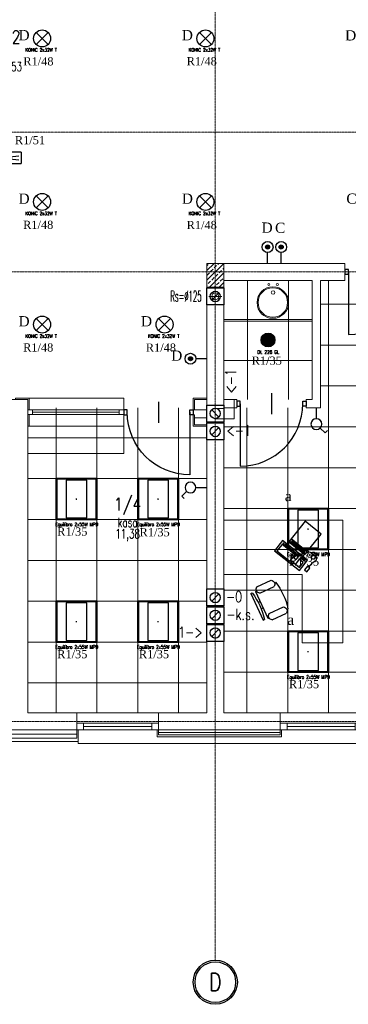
# Model space of a CAD drawing. Header units: centimetres. Extents: x 88729 to 133553, y -16225 to 14174.
# Tile 67 of 231: x 90571 to 91054, y -9853 to -8408. Entities that reach past the tile are written whole.
import ezdxf
from ezdxf.enums import TextEntityAlignment as Align

# ---------------------------------------------------------------- set-up
doc = ezdxf.new("R2010")
doc.units = ezdxf.units.CM
doc.linetypes.add('ACAD_ISO04W100', pattern=[30.5, 24, -3, 0.5, -3])
doc.linetypes.add('CENTER2', pattern=[1.125, 0.75, -0.125, 0.125, -0.125])
for name, color, linetype in [('0-BLOKI', 252, 'Continuous'), ('A-MEBLE', 252, 'Continuous'), ('A-OS', 252, 'CENTER2'), ('A-rdzenie zelbetowe', 252, 'Continuous'), ('A-SCIANY', 252, 'Continuous'), ('A-SUFITY', 252, 'Continuous'), ('A-WID', 252, 'Continuous'), ('B-IWE', 252, 'Continuous'), ('B-IWE-KAN', 252, 'Continuous'), ('E_Istn', 170, 'Continuous'), ('E_opisy siły', 5, 'Continuous'), ('E_oswietlenie-opis2', 1, 'Continuous'), ('E_PODKLAD', 7, 'Continuous'), ('E_siła', 5, 'Continuous'), ('koncepcja', 252, 'Continuous'), ('mat', 252, 'Continuous'), ('R-MET-DRZ', 252, 'Continuous'), ('R-MET-IWE', 252, 'Continuous'), ('R-MET-POM-OPIS', 252, 'Continuous'), ('R-MET-POM-OPIS-NR', 252, 'Continuous'), ('R-MET-POM-OPIS-POM', 252, 'Continuous'), ('RLX_L_9242650+6100', 3, 'Continuous'), ('rz_wentylacja', 252, 'Continuous'), ('S-DRZ-', 252, 'Continuous'), ('S-DRZ-O', 252, 'Continuous'), ('S-DRZ-SKRZYD', 252, 'Continuous'), ('S-DRZ-WEGAR', 252, 'Continuous')]:
    doc.layers.add(name, color=color, linetype=linetype)
for name, color, linetype, lineweight in [('0-MEBLE I ARMATURA', 252, 'Continuous', 5), ('A-SLUSARKA', 252, 'Continuous', 13), ('B-IWE-KS', 252, 'Continuous', 20), ('E_Istn_pozostaje', 132, 'Continuous', 25), ('PR_izolacja', 252, 'Continuous', 20), ('rz_zelbet', 252, 'Continuous', 20)]:
    doc.layers.add(name, color=color, linetype=linetype, lineweight=lineweight)
doc.styles.add('MET_POM', font='simplex.shx')
doc.styles.add('MM_050', font='romans.shx', dxfattribs={"width": 0.8, "height": 16})
doc.styles.add('old', font='BOOKOS.TTF')
doc.styles.add('ROMANS', font='ROMANS.SHX', dxfattribs={"width": 0.6})
doc.styles.get("Standard").update_dxf_attribs({"font": 'txt.shx'})
doc.linetypes.add('BATTING', pattern='A,0.00254,-2.54,[134,LTYPESHP.SHX,S=2.54,R=0,X=-2.54,Y=0],-5.08,[134,LTYPESHP.SHX,S=2.54,R=180,X=2.54,Y=0],-2.54', length=10.16254)

# ---------------------------------------------------------------- blocks, each defined once
blk = doc.blocks.new('RLX__0058834')
at = {"ltscale": 0.1}
for p, q in [((30, 30), (-30, 30)), ((-30, -30), (-30, 30)), ((30, 30), (30, -30)), ((-0.6, 0), (0, 0)), ((0, -0.6), (0, 0.6)), ((0, 0), (0.6, 0)), ((-30, -30), (30, -30))]:
    blk.add_line(p, q, dxfattribs=at)
for points in [[(-29, -29), (29, -29), (29, 29), (-29, 29)], [(-15, -27.5), (15, -27.5), (15, 27.5), (-15, 27.5)]]:
    blk.add_lwpolyline(points, close=True, dxfattribs=at)
at = {"ltscale": 0.1, "insert": (-31.1, -34.7), "char_height": 5, "width": 78.549, "attachment_point": 1, "style": 'MM_050'}
blk.add_mtext('Equilibro 2x55W MPD', dxfattribs=at)
at = {"ltscale": 0.1, "flags": 9}
blk.add_attdef('RLXLUM', (0, 0), '', height=0.1, dxfattribs=at)
blk = doc.blocks.new('RLX_DL_226_GL')
at = {"ltscale": 0.1}
h = blk.add_hatch(dxfattribs=at)
h.set_pattern_fill('ANSI37', color=256, scale=5, style=0)
h.set_pattern_definition([(45, (0, 0), (-0.441942, 0.441942), []), (135, (0, 0), (-0.441942, -0.441942), [])])
h.paths.add_polyline_path([(-9, 0, 1), (9, 0, 1)])
h.paths.add_polyline_path([(0, 0), (0.6, 0), (0.6, 0.1), (0, 0.1)], flags=24)
for p, q in [((-0.2, 0), (0, 0)), ((0, -0.2), (0, 0.2)), ((0, 0), (0.2, 0))]:
    blk.add_line(p, q, dxfattribs=at)
for radius in [10.2, 9.05]:
    blk.add_circle((0, 0), radius, dxfattribs=at)
at = {"ltscale": 0.1, "insert": (-15.6, -15.2), "char_height": 5, "width": 37.603, "attachment_point": 1, "style": 'MM_050'}
blk.add_mtext('DL 226 GL', dxfattribs=at)
at = {"ltscale": 0.1, "flags": 9}
blk.add_attdef('RLXLUM', (0, 0), '', height=0.1, dxfattribs=at)
blk = doc.blocks.new('E_łącznik jednobiegunowy IP20')
at = {"linetype": 'Continuous', "ltscale": 0.5}
for p, q in [((5.7, 29.7), (12.7, 36.7)), ((16.3, 33.2), (12.7, 36.7)), ((0, 16), (0, 0))]:
    blk.add_line(p, q, dxfattribs=at)
blk.add_circle((0, 24), 8, dxfattribs=at)
at = {"linetype": 'Continuous', "ltscale": 0.5, "style": 'old', "flags": 4}
blk.add_attdef('OBWÓD', (12.7, 36.7), '', height=12, dxfattribs=at)
blk = doc.blocks.new('E_łącznik bistabilny IP20')
at = {"linetype": 'Continuous', "ltscale": 0.5}
blk.add_hatch(color=256, dxfattribs=at).paths.add_polyline_path([(-3, 24, 1), (3, 24, 1)])
blk.add_line((0, 0), (0, 16), dxfattribs=at)
for radius in [8, 3]:
    blk.add_circle((0, 24), radius, dxfattribs=at)
at = {"linetype": 'Continuous', "ltscale": 0.5, "style": 'old', "flags": 4}
blk.add_attdef('OBWÓD', (5.9, 29.4), '', height=12, dxfattribs=at)
blk = doc.blocks.new('E_opis siły')
at = {"layer": 'E_siła', "linetype": 'Continuous', "ltscale": 0.5, "style": 'old', "flags": 4}
blk.add_attdef('OBWÓD', (0, 0), '', height=12, dxfattribs=at)
blk = doc.blocks.new('E_piktogramowa ex')
at = {"linetype": 'Continuous', "ltscale": 0.5}
for p, q in [((33.5, 8.4), (-33.5, 8.4)), ((-33.5, -8.2), (-33.5, 8.4)), ((30.1, 3.3), (-30.1, -3.3)), ((-30.1, 3.3), (30.1, -3.3)), ((33.5, -8.2), (33.5, 8.4)), ((-33.5, -8.2), (33.5, -8.2))]:
    blk.add_line(p, q, dxfattribs=at)
at = {"linetype": 'Continuous', "ltscale": 0.5, "style": 'old', "flags": 4}
for tag, p in [('ROZDZ.', (-79.2, -25.6)), ('AWARYJNA', (17.5, -25))]:
    blk.add_attdef(tag, p, '', height=12, dxfattribs=at)
blk = doc.blocks.new('D90-L-DL')
at = {"layer": 'S-DRZ-'}
blk.add_arc((-45, 0), 90, 270, 0, dxfattribs=at)
at = {"layer": 'S-DRZ-O'}
blk.add_line((0, 15.1), (0, -15.1), dxfattribs=at)
at = {"layer": 'S-DRZ-SKRZYD'}
blk.add_line((-45, 0), (-45, -90), dxfattribs=at)
at = {"layer": 'S-DRZ-WEGAR'}
for points in [[(-50, -3.5), (-45, -3.5), (-45, 3.5), (-50, 3.5)], [(45, 3.5), (50, 3.5), (50, -3.5), (45, -3.5)]]:
    blk.add_lwpolyline(points, close=True, dxfattribs=at)
blk = doc.blocks.new('A$C491C138A')
at = {"layer": '0-MEBLE I ARMATURA'}
for centre, radius in [((23.2, 23.2), 23.2), ((23.2, 23.2), 21.6), ((49.6, 29), 1.62), ((37.9, 22.8), 2.64), ((49.6, 16.7), 1.62)]:
    blk.add_circle(centre, radius, dxfattribs=at)
blk = doc.blocks.new('KRZESŁO')
for p, q in [((-26.6, 30.4), (-26.6, 7.1)), ((-21.6, 42.8), (-21.6, 40.3)), ((-21.6, 42.8), (21.6, 42.8)), ((-21.6, 35.2), (21.6, 35.2)), ((-21.6, 35.2), (-21.6, 33.2)), ((-16.6, 30.4), (-16.6, 7.1)), ((-5.1, 38.4), (-5.1, 35.2)), ((5.1, 38.4), (5.1, 35.2)), ((16.6, 30.4), (16.6, 7.1)), ((21.6, 42.8), (21.6, 40.3)), ((21.6, 35.2), (21.6, 33.2)), ((26.6, 30.4), (26.6, 7.1)), ((-21.6, 4.4), (-21.6, 2.5)), ((21.6, 4.4), (21.6, 2.5))]:
    blk.add_line(p, q)
for centre, radius, start, end in [((-21.6, 27.3), 5.9, 32.1293, 147.8707), ((0, 149.9), 111.7, 258.8522, 281.1478), ((21.6, 27.3), 5.9, 32.1293, 147.8707), ((-21.6, 10.3), 5.9, 212.1293, 327.8707), ((0, 93.2), 93.2, 256.6128, 283.3872), ((21.6, 10.3), 5.9, 212.1293, 327.8707)]:
    blk.add_arc(centre, radius, start, end)
blk = doc.blocks.new('OSKA_D')
at = {"linetype": 'Continuous'}
for radius in [25, 23]:
    blk.add_circle((0, -25), radius, dxfattribs=at)
at = {"style": 'ROMANS', "width": 0.8, "flags": 4}
blk.add_attdef('OS', text='', height=20, dxfattribs=at).set_placement((0, -25), align=Align.MIDDLE_CENTER)
blk = doc.blocks.new('MPOM0239')
at = {"layer": 'R-MET-POM-OPIS', "style": 'MET_POM', "width": 0.7}
for tag, p in [('POS', (0, -0.225)), ('ARE', (0, -0.49))]:
    blk.add_attdef(tag, text='', height=0.2, dxfattribs=at).set_placement(p, align=Align.CENTER)
at = {"layer": 'R-MET-POM-OPIS', "style": 'MET_POM', "width": 0.7, "flags": 1}
blk.add_attdef('UNI', (0.246, -0.49), '', height=0.2, dxfattribs=at)
at = {"layer": 'R-MET-POM-OPIS-NR', "style": 'MET_POM', "width": 0.8}
blk.add_attdef('NR', text='', height=0.2, dxfattribs=at).set_placement((-0.003, 0.269), align=Align.CENTER)
at = {"layer": 'R-MET-POM-OPIS-POM', "style": 'MET_POM', "width": 0.7}
blk.add_attdef('POM', text='', height=0.2, dxfattribs=at).set_placement((0, 0.022), align=Align.CENTER)
blk = doc.blocks.new('kom')
at = {"layer": '0-BLOKI', "linetype": 'Continuous'}
for p, q in [((0, 0), (0, -35)), ((27.5, 0), (0, 0)), ((27.5, -35), (27.5, 0)), ((35, -38.75), (-7.5, -38.75)), ((-7.5, -38.75), (-7.5, -56.25)), ((27.5, -30), (0, -30)), ((27.5, -33.75), (0, -33.75)), ((0, -35), (27.5, -35)), ((2.5, -31.25), (2.5, -32.5)), ((25, -31.25), (2.5, -31.25)), ((2.5, -32.5), (25, -32.5)), ((25, -32.5), (25, -31.25)), ((35, -56.25), (35, -38.75)), ((-4.75005, -40.5), (-4.75005, -41.875)), ((-3.37495, -40.5), (-4.75005, -40.5)), ((-4.75005, -41.875), (-3.37495, -41.875)), ((17.25005, -43.25), (-4.75005, -43.25)), ((-4.75005, -43.25), (-4.75005, -54.25)), ((-3.37495, -41.875), (-3.37495, -40.5)), ((-1.999975, -40.5), (-1.999975, -41.875)), ((3.50005, -40.5), (-1.999975, -40.5)), ((-1.999975, -41.875), (3.50005, -41.875)), ((3.50005, -41.875), (3.50005, -40.5)), ((4.875025, -40.5), (4.875025, -41.875)), ((10.37505, -40.5), (4.875025, -40.5)), ((4.875025, -41.875), (10.37505, -41.875)), ((10.37505, -41.875), (10.37505, -40.5)), ((11.750025, -40.5), (11.750025, -41.875)), ((17.25005, -40.5), (11.750025, -40.5)), ((11.750025, -41.875), (17.25005, -41.875)), ((17.25005, -41.875), (17.25005, -40.5)), ((17.25005, -54.25), (17.25005, -43.25)), ((18.625025, -40.5), (18.625025, -41.875)), ((22.74995, -40.5), (18.625025, -40.5)), ((18.625025, -41.875), (22.74995, -41.875)), ((18.625025, -43.25), (18.625025, -47.375)), ((22.74995, -43.25), (18.625025, -43.25)), ((18.625025, -47.375), (22.74995, -47.375)), ((20, -51.5), (20, -52.875)), ((21.374975, -51.5), (20, -51.5)), ((21.374975, -52.875), (21.374975, -51.5)), ((22.74995, -41.875), (22.74995, -40.5)), ((22.74995, -47.375), (22.74995, -43.25)), ((25.500025, -40.5), (25.500025, -41.875)), ((32.375025, -40.5), (25.500025, -40.5)), ((25.500025, -41.875), (32.375025, -41.875)), ((25.500025, -44.625), (25.500025, -52.875)), ((32.375025, -44.625), (25.500025, -44.625)), ((32.375025, -41.875), (32.375025, -40.5)), ((32.375025, -52.875), (32.375025, -44.625)), ((40, -45), (40, -51.25)), ((43.75, -45), (40, -45)), ((40, -51.25), (43.75, -51.25)), ((43.75, -51.25), (43.75, -45)), ((-7.5, -56.25), (35, -56.25)), ((-4.75005, -54.25), (17.25005, -54.25)), ((18.625025, -52.875), (18.625025, -54.25)), ((20, -52.875), (18.625025, -52.875)), ((18.625025, -54.25), (22.74995, -54.25)), ((22.74995, -52.875), (21.374975, -52.875)), ((22.74995, -54.25), (22.74995, -52.875)), ((25.500025, -52.875), (32.375025, -52.875))]:
    blk.add_line(p, q, dxfattribs=at)
for centre, radius, start, end in [((27.810975, -20.465), 8.290617, 267.8504, 315.7529), ((36.91605, -29.334), 4.41988, 314.2465, 135.7529), ((38.149725, -30.60025), 2.65192, 135.7544, 314.2461), ((39.53415, -31.94875), 4.584495, 336.866, 135.754), ((65.9375, -43.22925), 24.127572, 156.8664, 184.209)]:
    blk.add_arc(centre, radius, start, end, dxfattribs=at)
blk = doc.blocks.new('IWE0W')
at = {"layer": 'B-IWE-KAN'}
blk.add_lwpolyline([(0.854, 0.854, -1), (0.146, 0.146), (0.854, 0.854, 1), (0.146, 0.146)], format="xyb", dxfattribs=at)
blk = doc.blocks.new('IWE0W011')
at = {"layer": 'B-IWE'}
blk.add_lwpolyline([(0, 0), (25, 0), (25, 25), (0, 25), (0, 0)], dxfattribs=at)
at = {"xscale": 15, "yscale": 15, "zscale": 15}
blk.add_blockref('IWE0W', (5, 5), dxfattribs=at)
at = {"layer": 'R-MET-IWE', "width": 0.75}
blk.add_attdef('NR', text='', height=9.5, dxfattribs=at).set_placement((12.5, 37), align=Align.MIDDLE)
blk = doc.blocks.new('IWE-KS')
at = {"layer": 'B-IWE-KS'}
for p, q in [((9.7, 0), (-9.7, 0)), ((0, -9.7), (0, 9.7))]:
    blk.add_line(p, q, dxfattribs=at)
blk.add_circle((0, 0), 5, dxfattribs=at)
at = {"layer": 'R-MET-IWE', "oblique": -180, "text_generation_flag": 6, "width": 0.464286}
blk.add_attdef('NR', text='', height=14.1, rotation=180, dxfattribs=at).set_placement((19.9, -0.1), align=Align.MIDDLE)
blk = doc.blocks.new('A$Ce817dbbb')
at = {"layer": 'rz_zelbet', "lineweight": 9, "ltscale": 0.1}
h = blk.add_hatch(dxfattribs=at)
h.set_pattern_fill('ANSI33', color=252, scale=40, style=0)
h.set_pattern_definition([(45, (-34168.379, 15027.049), (-7.0710678, 7.0710678), []), (45, (-34161.308, 15027.049), (-7.0710678, 7.0710678), [5, -2.5])])
h.paths.add_polyline_path([(-555.9, -19231), (-530.9, -19231), (-530.9, -19266), (-555.9, -19266)])
at = {"layer": 'A-MEBLE', "color": 252, "lineweight": 9}
for p, q in [((-530.9, -19316), (-400.9, -19316)), ((-818.9, -19443), (-818.9, -19510)), ((-677.9, -19446), (-818.9, -19446)), ((-355.9, -19608), (-530.9, -19608)), ((-355.9, -19608), (-355.9, -19788)), ((-415.9, -19688), (-530.9, -19688)), ((-415.9, -19688), (-415.9, -19788)), ((-355.9, -19788), (-415.9, -19788))]:
    blk.add_line(p, q, dxfattribs=at)
at = {"layer": 'A-OS', "color": 252, "lineweight": 9, "ltscale": 2}
for p, q in [((-543.4, -20253.8), (-543.4, -16367.8)), ((-2608.2, -19038.5), (3323.9, -19038.5)), ((-2608.2, -19243.5), (3323.9, -19243.5)), ((-2608.2, -19903.5), (3323.9, -19903.5))]:
    blk.add_line(p, q, dxfattribs=at)
at = {"layer": 'A-rdzenie zelbetowe', "color": 252, "lineweight": 9, "ltscale": 0.1}
blk.add_lwpolyline([(-555.9, -19231), (-530.9, -19231), (-530.9, -19266), (-555.9, -19266)], close=True, dxfattribs=at)
at = {"layer": 'A-SCIANY', "color": 252, "lineweight": 9, "ltscale": 3}
for p, q in [((-555.9, -19446), (-555.9, -19231)), ((-352.9, -19231), (-555.9, -19231)), ((-352.9, -19231), (-352.9, -19256)), ((-530.9, -19256), (-400.9, -19256)), ((-530.9, -19431), (-530.9, -19256)), ((-400.9, -19431), (-400.9, -19256)), ((-388.9, -19256), (-352.9, -19256)), ((-388.9, -19443), (-388.9, -19256)), ((-818.9, -19431), (-1110.9, -19431)), ((-818.9, -19443), (-818.9, -19431)), ((-530.9, -19431), (-511.9, -19431)), ((-511.9, -19443), (-511.9, -19431)), ((-409.9, -19431), (-400.9, -19431)), ((-409.9, -19443), (-409.9, -19431)), ((-818.9, -19443), (-818.9, -19891)), ((-575.9, -19446), (-575.9, -19458)), ((-575.9, -19446), (-555.9, -19446)), ((-555.9, -19891), (-555.9, -19443)), ((-530.9, -19891), (-530.9, -19443)), ((-530.9, -19443), (-511.9, -19443)), ((-409.9, -19443), (-388.9, -19443)), ((-573.9, -19458), (-555.9, -19458)), ((-818.9, -19891), (-746.9, -19891)), ((-746.9, -19916), (-746.9, -19891)), ((-555.9, -19891), (-626.9, -19891)), ((-626.9, -19916), (-626.9, -19891)), ((-530.9, -19891), (-447.9, -19891)), ((-447.9, -19916), (-447.9, -19891)), ((-744.9, -19933), (-744.9, -19916)), ((-628.9, -19926), (-628.9, -19916)), ((-445.9, -19926), (-445.9, -19916)), ((-744.9, -19933), (-1152.9, -19933)), ((-445.9, -19926), (-628.9, -19926))]:
    blk.add_line(p, q, dxfattribs=at)
at = {"layer": 'A-SLUSARKA', "color": 252, "lineweight": 9}
for points in [[(-677.9, -19453), (-818.9, -19453), (-818.9, -19446), (-677.9, -19446), (-677.9, -19453), (-684.9, -19453), (-684.9, -19446), (-811.9, -19446), (-811.9, -19453), (-811.9, -19449.5), (-684.9, -19449.5), (-684.9, -19449.5), (-684.9, -19449.5), (-684.9, -19449.5)], [(-746.9, -19906), (-626.9, -19906), (-626.9, -19916), (-746.9, -19916), (-746.9, -19906), (-736.9, -19906), (-736.9, -19916), (-636.9, -19916), (-636.9, -19906), (-636.9, -19911), (-736.9, -19911), (-736.9, -19911), (-736.9, -19911), (-736.9, -19911)], [(-447.9, -19906), (-327.9, -19906), (-327.9, -19916), (-447.9, -19916), (-447.9, -19906), (-437.9, -19906), (-437.9, -19916), (-337.9, -19916), (-337.9, -19906), (-337.9, -19911), (-437.9, -19911), (-437.9, -19911), (-437.9, -19911), (-437.9, -19911)]]:
    blk.add_lwpolyline(points, dxfattribs=at)
at = {"layer": 'A-SUFITY', "lineweight": 0, "ltscale": 0.1}
for p, q in [((-495.9, -19431), (-495.9, -19256)), ((-435.9, -19431), (-435.9, -19256)), ((-376.9, -19256), (-376.9, -19891)), ((-376.9, -19256), (-376.9, -19891)), ((-388.9, -19291), (-102.9, -19291)), ((-400.9, -19313.5), (-530.9, -19313.5)), ((-388.9, -19351), (-102.9, -19351)), ((-400.9, -19373.5), (-530.9, -19373.5)), ((-388.9, -19411), (-102.9, -19411)), ((-777.4, -19443), (-777.4, -19891)), ((-717.4, -19443), (-717.4, -19891)), ((-657.4, -19443), (-657.4, -19891)), ((-597.4, -19443), (-597.4, -19891)), ((-496.9, -19443), (-496.9, -19891)), ((-436.9, -19443), (-436.9, -19891)), ((-530.9, -19471), (-102.9, -19471)), ((-818.9, -19487), (-555.9, -19487)), ((-530.9, -19531), (-102.9, -19531)), ((-818.9, -19547), (-555.9, -19547)), ((-530.9, -19591), (-102.9, -19591)), ((-818.9, -19607), (-555.9, -19607)), ((-530.9, -19651), (-102.9, -19651)), ((-818.9, -19667), (-555.9, -19667)), ((-530.9, -19711), (-102.9, -19711)), ((-818.9, -19727), (-555.9, -19727)), ((-530.9, -19771), (-102.9, -19771)), ((-818.9, -19787), (-555.9, -19787)), ((-530.9, -19831), (-102.9, -19831)), ((-818.9, -19847), (-555.9, -19847))]:
    blk.add_line(p, q, dxfattribs=at)
at = {"layer": 'A-WID', "color": 252, "lineweight": 9}
for p, q in [((-677.9, -19429), (-816.9, -19429)), ((-677.9, -19429), (-677.9, -19510)), ((-816.9, -19470), (-677.9, -19470)), ((-677.9, -19510), (-818.9, -19510)), ((-746.9, -19891), (-626.9, -19891)), ((-447.9, -19891), (-327.9, -19891)), ((-744.9, -19933), (-744.9, -19936)), ((1270.1, -19936), (-744.9, -19936))]:
    blk.add_line(p, q, dxfattribs=at)
for points in [[(-816.9, -19446), (-816.9, -19429), (-836.9, -19429), (-836.9, -19431)], [(-575.9, -19446), (-575.9, -19429), (-555.9, -19429), (-555.9, -19431)], [(-573.9, -19446), (-573.9, -19431), (-555.9, -19431)], [(-816.9, -19453), (-816.9, -19470), (-818.9, -19470)], [(-575.9, -19453), (-575.9, -19470), (-555.9, -19470), (-555.9, -19468)], [(-573.9, -19458), (-573.9, -19468), (-555.9, -19468)]]:
    blk.add_lwpolyline(points, dxfattribs=at)
at = {"layer": 'mat', "color": 252, "lineweight": 9, "ltscale": 0.1}
for p, q in [((-575.9, -19453.2), (-573.9, -19453.2)), ((-573.9, -19453.2), (-573.9, -19458))]:
    blk.add_line(p, q, dxfattribs=at)
at = {"layer": 'mat', "color": 252, "lineweight": 9}
for p, q in [((-746.9, -19928), (-746.9, -19916)), ((-626.9, -19923), (-626.9, -19916)), ((-447.9, -19923), (-447.9, -19916)), ((-447.9, -19923), (-626.9, -19923))]:
    blk.add_line(p, q, dxfattribs=at)
for points in [[(-746.9, -19928), (-1147.9, -19928), (-1147.9, -19861)], [(-746.9, -19916), (-1135.9, -19916)], [(-447.9, -19916), (-626.9, -19916)]]:
    blk.add_lwpolyline(points, dxfattribs=at)
at = {"layer": 'PR_izolacja', "color": 252, "linetype": 'BATTING', "lineweight": 9, "ltscale": 0.28}
blk.add_lwpolyline([(-746.9, -19922), (-1141.9, -19922), (-1141.9, -19861)], dxfattribs=at)
at = {"layer": 'PR_izolacja', "color": 252, "linetype": 'BATTING', "lineweight": 9, "ltscale": 0.16}
blk.add_lwpolyline([(-447.9, -19919.5), (-626.9, -19919.5)], dxfattribs=at)
at = {"layer": 'rz_wentylacja', "color": 252, "lineweight": 9}
for points in [[(-543.4, -19444), (-530.9, -19444), (-530.9, -19431)], [(-543.4, -19459), (-515.9, -19459), (-515.9, -19431)]]:
    blk.add_lwpolyline(points, dxfattribs=at)
at = {"layer": 'A-MEBLE', "color": 252, "lineweight": 9, "xscale": 1.099999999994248, "yscale": 1.099999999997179, "zscale": 1.1, "rotation": 321.6012238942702}
blk.add_blockref('kom', (-411.6, -19609.6), dxfattribs=at)
at = {"layer": 'A-MEBLE', "color": 252, "lineweight": 9, "xscale": -1, "rotation": 114.8143100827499}
blk.add_blockref('KRZESŁO', (-443.5, -19717.4), dxfattribs=at)
at = {"layer": 'A-OS', "color": 252, "linetype": 'ACAD_ISO04W100', "lineweight": 9, "ltscale": 5, "xscale": 1.297612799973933, "yscale": 1.297612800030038, "zscale": 1.2976128, "rotation": 359.8402543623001}
blk.add_blockref('OSKA_D', (-543.3, -20253.8), dxfattribs=at).add_auto_attribs({'OS': 'D'})
at = {"layer": 'koncepcja', "color": 252, "lineweight": 9, "ltscale": 0.1, "rotation": 89.99999998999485}
blk.add_blockref('A$C491C138A', (-435.7, -19311.7), dxfattribs=at)
at = {"layer": 'R-MET-DRZ', "color": 252, "lineweight": 9, "extrusion": (0, 0, -1), "zscale": -1.019999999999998}
for p, xscale, yscale in [((301.9, -19243.5), -1.020000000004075, 1.019999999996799), ((460.9, -19437), -1.020000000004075, 1.019999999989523), ((626.9, -19449.6), 1.020000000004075, 1.019999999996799)]:
    blk.add_blockref('D90-L-DL', p, dxfattribs=dict(at, xscale=xscale, yscale=yscale))
at = {"layer": 'R-MET-IWE', "color": 252, "lineweight": 9}
ref = blk.add_blockref('IWE-KS', (-543.4, -19279.5), dxfattribs=dict(at, zscale=1.25))
ref.add_attrib('NR', 'Rs=%%c125', dxfattribs={"height": 16, "rotation": 180, "text_generation_flag": 6, "width": 0.464286}).set_placement((-586.5, -19279.1), align=Align.MIDDLE)
at = {"layer": 'R-MET-POM-OPIS', "color": 252, "lineweight": 9}
ref = blk.add_blockref('MPOM0239', (-849.5, -18933.8), dxfattribs=dict(at, xscale=67.20000000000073, yscale=67.20000000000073, zscale=67.20000000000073))
ref.add_attrib('NR', '1/2', dxfattribs={"layer": 'R-MET-POM-OPIS-NR', "height": 18.82, "style": 'MET_POM', "width": 0.8}).set_placement((-849.7, -18908), align=Align.CENTER)
ref.add_attrib('ARE', '128,53', dxfattribs={"height": 13.44, "style": 'MET_POM', "width": 0.7}).set_placement((-849.5, -18948.9), align=Align.CENTER)
ref.add_attrib('POM', 'hol ', dxfattribs={"layer": 'R-MET-POM-OPIS-POM', "height": 13.44, "style": 'MET_POM', "width": 0.7}).set_placement((-849.5, -18932.3), align=Align.CENTER)
ref = blk.add_blockref('MPOM0239', (-672.2, -19619.6), dxfattribs=dict(at, xscale=67.20000000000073, yscale=67.20000000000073, zscale=67.20000000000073))
ref.add_attrib('NR', '1/4', dxfattribs={"layer": 'R-MET-POM-OPIS-NR', "height": 18.82, "style": 'MET_POM', "width": 0.8}).set_placement((-672.4, -19593.8), align=Align.CENTER)
ref.add_attrib('ARE', '11,38', dxfattribs={"height": 13.44, "style": 'MET_POM', "width": 0.7}).set_placement((-672.2, -19634.7), align=Align.CENTER)
ref.add_attrib('POM', 'kasa', dxfattribs={"layer": 'R-MET-POM-OPIS-POM', "height": 13.44, "style": 'MET_POM', "width": 0.7}).set_placement((-672.2, -19618.1), align=Align.CENTER)
at = {"layer": 'rz_wentylacja', "color": 252, "lineweight": 9, "xscale": -1, "rotation": 90}
blk.add_blockref('IWE0W011', (-530.9, -19267), dxfattribs=at)
at = {"layer": 'rz_wentylacja', "color": 252, "lineweight": 9}
ref = blk.add_blockref('IWE0W011', (-555.9, -19439), dxfattribs=dict(at, xscale=-1, rotation=180))
ref.add_attrib('NR', '<-1', (-512.8, -19422.2), dxfattribs={"layer": 'R-MET-IWE', "height": 16, "rotation": 90, "width": 0.75})
ref = blk.add_blockref('IWE0W011', (-530.9, -19465), dxfattribs=dict(at, xscale=-1, rotation=90))
ref.add_attrib('NR', '<-1', (-527, -19484.4), dxfattribs={"layer": 'R-MET-IWE', "height": 16, "width": 0.75})
ref = blk.add_blockref('IWE0W011', (-530.9, -19709), dxfattribs=dict(at, xscale=-1, rotation=90))
ref.add_attrib('NR', '-0', (-527.7, -19728.4), dxfattribs={"layer": 'R-MET-IWE', "height": 16, "width": 0.75})
ref = blk.add_blockref('IWE0W011', (-530.9, -19735), dxfattribs=dict(at, xscale=-1, rotation=90))
ref.add_attrib('NR', '-k.s.', (-527, -19754.4), dxfattribs={"layer": 'R-MET-IWE', "height": 16, "width": 0.75})
ref = blk.add_blockref('IWE0W011', (-530.9, -19761), dxfattribs=dict(at, xscale=-1, rotation=90))
ref.add_attrib('NR', '1->', (-597.9, -19780.4), dxfattribs={"layer": 'R-MET-IWE', "height": 16, "width": 0.75})
at = {"layer": 'R-MET-IWE', "color": 252, "lineweight": 9, "width": 0.75}
for tag, rotation, p in [('0-', 90, (-1139, -4143.6)), ('0-', 90, (-1113, -4143.6)), ('0-', 90, (-1087, -4143.6)), ('2-', 90, (-796, -4143.6)), ('2-', 90, (-505, -4143.6)), ('0-', 90, (-480, -4143.6)), ('0-', 90, (-456, -4143.6)), ('2-', 90, (-166, -4143.6)), ('2-', 90, (-625.7, -4833.6)), ('2-', 90, (-599.7, -4833.6)), ('2-', 90, (-573.7, -4833.6)), ('0-', 180, (-2169.6, -4848.5)), ('0-', 180, (-2169.6, -4873.5)), ('0-', 180, (-2169.6, -4899.5)), ('-2', 90, (-1661.5, -4961.6)), ('-2', 90, (-1636.5, -4961.6)), ('0-', 270, (-1489.8, -4968.1)), ('0-', 270, (-1464.8, -4968.1)), ('0-', 270, (-1439.8, -4968.1)), ('0-', 270, (-1364.8, -4968.1)), ('0-', 270, (-1339.8, -4968.1)), ('0-', 270, (-1314.8, -4968.1)), ('0-', 270, (328.2, -4968.1)), ('0-', 270, (354.2, -4968.1)), ('0-', 270, (1256.2, -4968.1)), ('0-', 270, (1282.2, -4968.1)), ('0-', 90, (-513, -5496.6)), ('0-', 90, (-487, -5496.6)), ('K.S.-', 90, (-487, -5766.1)), ('0-', 90, (-513, -5766.1)), ('1-', 90, (-539, -6114.6)), ('0-', 90, (-513, -6114.6)), ('0-', 90, (-487, -6114.6)), ('0-', 90, (302, -6545.6)), ('0-', 90, (328, -6545.6)), ('0-', 90, (354, -6545.6)), ('0-', 90, (416.1, -6545.6)), ('0-', 90, (1256, -6545.6)), ('0-', 90, (1282, -6545.6)), ('1-', 90, (2383, -6845.6)), ('1-', 90, (2409, -6845.6)), ('1-', 90, (2435, -6845.6)), ('1-', 90, (2828, -6845.6)), ('1-', 90, (2854, -6845.6)), ('1-', 90, (2880, -6845.6)), ('<-2', 90, (-910.6, -10482.4)), ('2->', 90, (-718.1, -10854.4)), ('2->', 90, (-692.1, -10854.4)), ('2->', 90, (-744.1, -10870.8)), ('-0', 90, (-186.1, -12450.1)), ('1-', 90, (2264.5, -12866.4)), ('1-', 90, (2290.5, -12866.4)), ('1-', 90, (2316.5, -12866.4)), ('1-', 90, (2709.5, -12866.4)), ('1-', 90, (2735.5, -12866.4)), ('1-', 90, (2761.5, -12866.4)), ('<-KL', 90, (-700, -16780.9)), ('-0', 90, (-179.9, -18957.5)), ('0->', 90, (-1257.5, -23179)), ('0->', 90, (-1231.5, -23179)), ('0->', 90, (-1205.5, -23179)), ('0->', 90, (-600.5, -23179)), ('0->', 90, (-574.5, -23179)), ('0->', 90, (-1692.5, -24074)), ('0->', 90, (-1666.5, -24074)), ('0->', 90, (-1640.5, -24074)), ('0->', 90, (-1486.5, -24074)), ('0->', 90, (-1460.5, -24074)), ('0->', 90, (-1434.5, -24074)), ('<-0', 90, (-499.8, -24383.6)), ('<-0', 90, (-298.1, -24383.6)), ('<-0', 180, (-587.1, -25088.9)), ('<-0', 270, (-496.6, -25202.7)), ('<-0', 180, (-1353.3, -25419.4)), ('<-0', 180, (-1187.3, -25444.1)), ('<-0', 90, (-179.6, -25454.2)), ('<-0', 90, (-69.6, -26375.4)), ('<-0', 90, (-43.6, -26375.4))]:
    blk.add_attdef(tag, text='', height=17, rotation=rotation, dxfattribs=at).set_placement(p, align=Align.MIDDLE)
for tag, p in [('2-', (1424.8, -4179.2)), ('2-', (1424.8, -4205.2)), ('K.S.-', (-76.9, -4264.2)), ('KL-', (-613.1, -4292.2)), ('1-', (-613.1, -4312.2)), ('1-', (-613.1, -4332.2)), ('0-', (-70.2, -4341.2)), ('0-', (469.8, -4341.2)), ('K.S.-', (1414.1, -4333.7)), ('1-', (-613.1, -4352.2)), ('0-', (1424.8, -4361.2)), ('0-', (-70.2, -4367.2)), ('1-', (469.8, -4367.2)), ('0-', (1099.8, -4368.2)), ('2-', (1424.8, -4387.2)), ('1-', (-70.2, -4393.2)), ('1-', (469.8, -4393.2)), ('1-', (1099.8, -4394.2)), ('2-', (-70.2, -4419.2)), ('2-', (1424.8, -4413.2)), ('2-', (1099.8, -4420.2)), ('K.S.-', (-76.9, -4445.2)), ('2-', (469.8, -4444.2)), ('2-', (1099.8, -4446.2)), ('2-', (469.8, -4470.2)), ('2-', (-825.2, -4496.2)), ('2-', (-825.2, -4522.2)), ('2-', (-70.2, -4574.2)), ('2-', (-70.2, -4600.2)), ('K.S.-', (1089.1, -4600.7)), ('2-', (1099.8, -4653.2)), ('2-', (-70.2, -4669.2)), ('2-', (1099.8, -4679.2)), ('-1', (1806.8, -4690.8)), ('1-', (-70.2, -4695.2)), ('2-', (1099.8, -4705.2)), ('K.S.-', (-73.2, -4721.2)), ('-1', (1806.8, -4716.3)), ('FR-', (-70.2, -4747.2)), ('-1', (1806.8, -4743.1)), ('0-', (-1066.2, -6382.7)), ('0-', (-1066.2, -6408.7)), ('2-', (1729.8, -6586.2)), ('2-', (1729.8, -6612.2)), ('2-', (1729.8, -6638.2)), ('2-', (1729.8, -6664.2)), ('K.S.-', (469.8, -6788.2)), ('1-', (-962.2, -6915.2)), ('1-', (-460.2, -6923.2)), ('1-', (469.8, -6923.2)), ('2-', (1729.8, -6923.2)), ('2-', (1729.8, -6949.2)), ('1-', (-460.2, -6949.2)), ('1-', (469.8, -6949.2)), ('K.S.-', (2901.8, -6960.2)), ('2-', (1729.8, -6975.2)), ('2-', (1729.8, -7001.2)), ('2-', (-460.2, -7026.2)), ('0-', (469.8, -7026.2)), ('2-', (-460.2, -7052.2)), ('0-', (469.8, -7052.2)), ('2-', (-460.2, -7078.2)), ('2-', (469.8, -7078.2)), ('1-', (2901.8, -7088.2)), ('2-', (469.8, -7104.2)), ('1-', (2901.8, -7114.2)), ('0-', (1729.8, -7131.2)), ('2-', (-460.2, -7141.2)), ('0-', (1729.8, -7157.2)), ('2-', (-460.2, -7167.2)), ('0-', (-460.2, -7193.2)), ('2-', (469.8, -7181.2)), ('2-', (1729.8, -7183.2)), ('2-', (469.8, -7207.2)), ('2-', (1729.8, -7209.2)), ('K.S.-', (-470.9, -7217.7)), ('2-', (469.8, -7233.2)), ('2-', (1729.8, -7235.2)), ('1-', (-460.2, -7245.2)), ('2-', (469.8, -7259.2)), ('2-', (1729.8, -7261.2)), ('2-', (1729.8, -7287.2)), ('2-', (-460.2, -7297.2)), ('2->', (-943.7, -10543)), ('-1', (1688.3, -10711.5)), ('-1', (1688.3, -10737.5)), ('-1', (1688.3, -10763.5)), ('<-2', (1685.6, -12605.4)), ('2->', (1611.3, -12636.5)), ('2->', (1611.3, -12659)), ('2->', (1590.8, -12685)), ('K.S.-', (2783.3, -12981)), ('2->', (-578.7, -13047)), ('2->', (-578.7, -13073)), ('<-2', (-476.9, -13105.9)), ('1-', (2783.3, -13109)), ('1-', (2783.3, -13135)), ('<-1', (-610.8, -16857.8)), ('<-1', (-610.8, -16877.8)), ('<-1', (1688.3, -17219)), ('<-1', (1688.3, -17245)), ('<-1', (1688.3, -17271)), ('<-1', (-478.9, -18553.4)), ('<-0', (-2288, -23879.6)), ('<-0', (-2288, -23905.6)), ('<-0', (-2288, -23931.6)), ('<-0', (-343.1, -24738.2)), ('<-0', (-478.9, -25059.7))]:
    blk.add_attdef(tag, text='', height=17, dxfattribs=at).set_placement(p, align=Align.MIDDLE)

msp = doc.modelspace()

# ---------------------------------------------------------------- linework, layer by layer
at = {"layer": 'E_Istn', "ltscale": 0.1}
for p, q in [((90595.1, -8444.2, 350), (90612.8, -8426.5, 350)), ((90595.1, -8426.5, 350), (90612.8, -8444.2, 350)), ((90835.1, -8444.2, 350), (90852.8, -8426.5, 350)), ((90835.1, -8426.5, 350), (90852.8, -8444.2, 350)), ((90603.7, -8435.4, 350), (90604, -8435.4, 350)), ((90604, -8435.6, 350), (90604, -8435.1, 350)), ((90604, -8435.4, 350), (90604.2, -8435.4, 350)), ((90843.7, -8435.4, 350), (90844, -8435.4, 350)), ((90844, -8435.6, 350), (90844, -8435.1, 350)), ((90844, -8435.4, 350), (90844.2, -8435.4, 350)), ((90595.1, -8684.2, 350), (90612.8, -8666.5, 350)), ((90595.1, -8666.5, 350), (90612.8, -8684.2, 350)), ((90835.1, -8684.2, 350), (90852.8, -8666.5, 350)), ((90835.1, -8666.5, 350), (90852.8, -8684.2, 350)), ((90603.7, -8675.4, 350), (90604, -8675.4, 350)), ((90604, -8675.6, 350), (90604, -8675.1, 350)), ((90604, -8675.4, 350), (90604.2, -8675.4, 350)), ((90843.7, -8675.4, 350), (90844, -8675.4, 350)), ((90844, -8675.6, 350), (90844, -8675.1, 350)), ((90844, -8675.4, 350), (90844.2, -8675.4, 350)), ((90595.1, -8864.2, 350), (90612.8, -8846.5, 350)), ((90595.1, -8846.5, 350), (90612.8, -8864.2, 350)), ((90603.7, -8855.4, 350), (90604, -8855.4, 350)), ((90604, -8855.6, 350), (90604, -8855.1, 350)), ((90604, -8855.4, 350), (90604.2, -8855.4, 350)), ((90775.1, -8864.2, 350), (90792.8, -8846.5, 350)), ((90775.1, -8846.5, 350), (90792.8, -8864.2, 350)), ((90783.7, -8855.4, 350), (90784, -8855.4, 350)), ((90784, -8855.6, 350), (90784, -8855.1, 350)), ((90784, -8855.4, 350), (90784.2, -8855.4, 350))]:
    msp.add_line(p, q, dxfattribs=at)
for centre in [(90604, -8435.4, 350), (90844, -8435.4, 350), (90604, -8675.4, 350), (90844, -8675.4, 350), (90604, -8855.4, 350), (90784, -8855.4, 350)]:
    msp.add_circle(centre, 12.5, dxfattribs=at)

# ---------------------------------------------------------------- block references
at = {"layer": 'E_Istn', "linetype": 'Continuous'}
ref = msp.add_blockref('E_piktogramowa ex', (90539.5, -8610.8), dxfattribs=dict(at, rotation=180))
ref.add_attrib('ROZDZ.', 'EW', (90554.8, -8626.3), dxfattribs={"layer": 'E_oswietlenie-opis2', "color": 0, "linetype": 'Continuous', "ltscale": 0.5, "height": 12, "rotation": 180, "style": 'old'})
at = {"layer": 'E_Istn'}
for name, p in [('RLX_DL_226_GL', (90936, -8878.1)), ('RLX__0058834', (90654.5, -9111.6, 350)), ('RLX__0058834', (90774.5, -9111.6, 350)), ('RLX__0058834', (90995, -9155.6, 350)), ('RLX__0058834', (90654.5, -9291.6, 350)), ('RLX__0058834', (90774.5, -9291.6, 350)), ('RLX__0058834', (90995, -9335.6, 350))]:
    msp.add_blockref(name, p, dxfattribs=at)
at = {"layer": 'E_Istn_pozostaje'}
for p in [(90935.3, -8765.6), (90955.3, -8765.6)]:
    msp.add_blockref('E_łącznik bistabilny IP20', p, dxfattribs=at)
at = {"layer": 'E_Istn_pozostaje', "rotation": 90.00000000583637}
msp.add_blockref('E_łącznik bistabilny IP20', (90846, -8905.6), dxfattribs=at)
at = {"layer": 'E_Istn_pozostaje', "xscale": -1}
for p, rotation in [((91007, -8977.6), 180), ((90846, -9094.7), 90)]:
    msp.add_blockref('E_łącznik jednobiegunowy IP20', p, dxfattribs=dict(at, rotation=rotation))
at = {"layer": 'E_opisy siły', "linetype": 'Continuous'}
ref = msp.add_blockref('E_opis siły', (90636.8, -8475, -350), dxfattribs=dict(at, xscale=-1))
ref.add_attrib('OBWÓD', 'R1/48', (90576.4, -8475, -350), dxfattribs={"color": 3, "linetype": 'Continuous', "ltscale": 0.5, "height": 12, "style": 'old'})
ref = msp.add_blockref('E_opis siły', (90876.8, -8474.8, -350), dxfattribs=dict(at, xscale=-1))
ref.add_attrib('OBWÓD', 'R1/48', (90816.4, -8474.8, -350), dxfattribs={"color": 3, "linetype": 'Continuous', "ltscale": 0.5, "height": 12, "style": 'old'})
ref = msp.add_blockref('E_opis siły', (90624.4, -8590.7), dxfattribs=dict(at, xscale=-1))
ref.add_attrib('OBWÓD', 'R1/51', (90564, -8590.7), dxfattribs={"color": 3, "linetype": 'Continuous', "ltscale": 0.5, "height": 12, "style": 'old'})
ref = msp.add_blockref('E_opis siły', (90636.5, -8715, -350), dxfattribs=dict(at, xscale=-1))
ref.add_attrib('OBWÓD', 'R1/48', (90576.1, -8715, -350), dxfattribs={"color": 3, "linetype": 'Continuous', "ltscale": 0.5, "height": 12, "style": 'old'})
ref = msp.add_blockref('E_opis siły', (90876.8, -8715.3, -350), dxfattribs=dict(at, xscale=-1))
ref.add_attrib('OBWÓD', 'R1/48', (90816.4, -8715.3, -350), dxfattribs={"color": 3, "linetype": 'Continuous', "ltscale": 0.5, "height": 12, "style": 'old'})
ref = msp.add_blockref('E_opis siły', (90636.5, -8895, -350), dxfattribs=dict(at, xscale=-1))
ref.add_attrib('OBWÓD', 'R1/48', (90576.1, -8895, -350), dxfattribs={"color": 3, "linetype": 'Continuous', "ltscale": 0.5, "height": 12, "style": 'old'})
ref = msp.add_blockref('E_opis siły', (90816.8, -8895.3, -350), dxfattribs=dict(at, xscale=-1))
ref.add_attrib('OBWÓD', 'R1/48', (90756.4, -8895.3, -350), dxfattribs={"color": 3, "linetype": 'Continuous', "ltscale": 0.5, "height": 12, "style": 'old'})
ref = msp.add_blockref('E_opis siły', (90972.5, -8914.4, -600), dxfattribs=dict(at, xscale=-1))
ref.add_attrib('OBWÓD', 'R1/35', (90912, -8914.4, -600), dxfattribs={"color": 3, "linetype": 'Continuous', "ltscale": 0.5, "height": 12, "style": 'old'})
ref = msp.add_blockref('E_opis siły', (90686.7, -9165.3, -250), dxfattribs=dict(at, xscale=-1))
ref.add_attrib('OBWÓD', 'R1/35', (90626.2, -9165.3, -250), dxfattribs={"color": 3, "linetype": 'Continuous', "ltscale": 0.5, "height": 12, "style": 'old'})
ref = msp.add_blockref('E_opis siły', (90807.7, -9166.3, -250), dxfattribs=dict(at, xscale=-1))
ref.add_attrib('OBWÓD', 'R1/35', (90747.2, -9166.3, -250), dxfattribs={"color": 3, "linetype": 'Continuous', "ltscale": 0.5, "height": 12, "style": 'old'})
ref = msp.add_blockref('E_opis siły', (91027.2, -9209.3, -250), dxfattribs=dict(at, xscale=-1))
ref.add_attrib('OBWÓD', 'R1/35', (90966.7, -9209.3, -250), dxfattribs={"color": 3, "linetype": 'Continuous', "ltscale": 0.5, "height": 12, "style": 'old'})
ref = msp.add_blockref('E_opis siły', (90686.7, -9345.3, -250), dxfattribs=dict(at, xscale=-1))
ref.add_attrib('OBWÓD', 'R1/35', (90626.2, -9345.3, -250), dxfattribs={"color": 3, "linetype": 'Continuous', "ltscale": 0.5, "height": 12, "style": 'old'})
ref = msp.add_blockref('E_opis siły', (90806.7, -9345.3, -250), dxfattribs=dict(at, xscale=-1))
ref.add_attrib('OBWÓD', 'R1/35', (90746.2, -9345.3, -250), dxfattribs={"color": 3, "linetype": 'Continuous', "ltscale": 0.5, "height": 12, "style": 'old'})
ref = msp.add_blockref('E_opis siły', (91027.2, -9389.3, -250), dxfattribs=dict(at, xscale=-1))
ref.add_attrib('OBWÓD', 'R1/35', (90966.7, -9389.3, -250), dxfattribs={"color": 3, "linetype": 'Continuous', "ltscale": 0.5, "height": 12, "style": 'old'})
at = {"layer": 'E_PODKLAD'}
msp.add_blockref('A$Ce817dbbb', (91401.9, 10465.4), dxfattribs=at)

# ---------------------------------------------------------------- texts
at = {"layer": 'E_Istn', "style": 'old'}
for s, p in [('D', (90569.2, -8438.1, 350)), ('D', (90809.2, -8438.1, 350)), ('D', (91049.2, -8438.4, 350)), ('D', (90569.2, -8678.1, 350)), ('D', (90809.2, -8678.1, 350)), ('C', (91051.1, -8678.1, 350)), ('D', (90569.2, -8858.1, 350)), ('D', (90749.2, -8858.1, 350)), ('a', (90960.7, -9114.7, -350)), ('a', (90964.3, -9296.3))]:
    msp.add_text(s, height=15, dxfattribs=at).set_placement(p)
at = {"layer": 'E_Istn', "ltscale": 0.1, "char_height": 5, "width": 52.298, "attachment_point": 1, "style": 'MM_050'}
for insert in [(90579.4, -8449.8, 350), (90819.4, -8449.8, 350), (90579.4, -8689.8, 350), (90819.4, -8689.8, 350), (90579.4, -8869.8, 350), (90759.4, -8869.8, 350)]:
    msp.add_mtext('KONIC 2x32W T', dxfattribs=dict(at, insert=insert))
at = {"layer": 'E_Istn_pozostaje', "style": 'old'}
for s, p in [('D', (90926.4, -8720.6)), ('C', (90946.3, -8720.9)), ('D', (90793.6, -8908.5))]:
    msp.add_text(s, height=15, dxfattribs=at).set_placement(p)
at = {"layer": 'RLX_L_9242650+6100', "ltscale": 0.1, "flags": 9}
for p in [(90604, -8435.4, 350), (90844, -8435.4, 350), (90604, -8675.4, 350), (90844, -8675.4, 350), (90604, -8855.4, 350), (90784, -8855.4, 350)]:
    msp.add_attdef('RLXLUM', p, '', height=0.1, dxfattribs=at)

doc.saveas('drawing.dxf')
